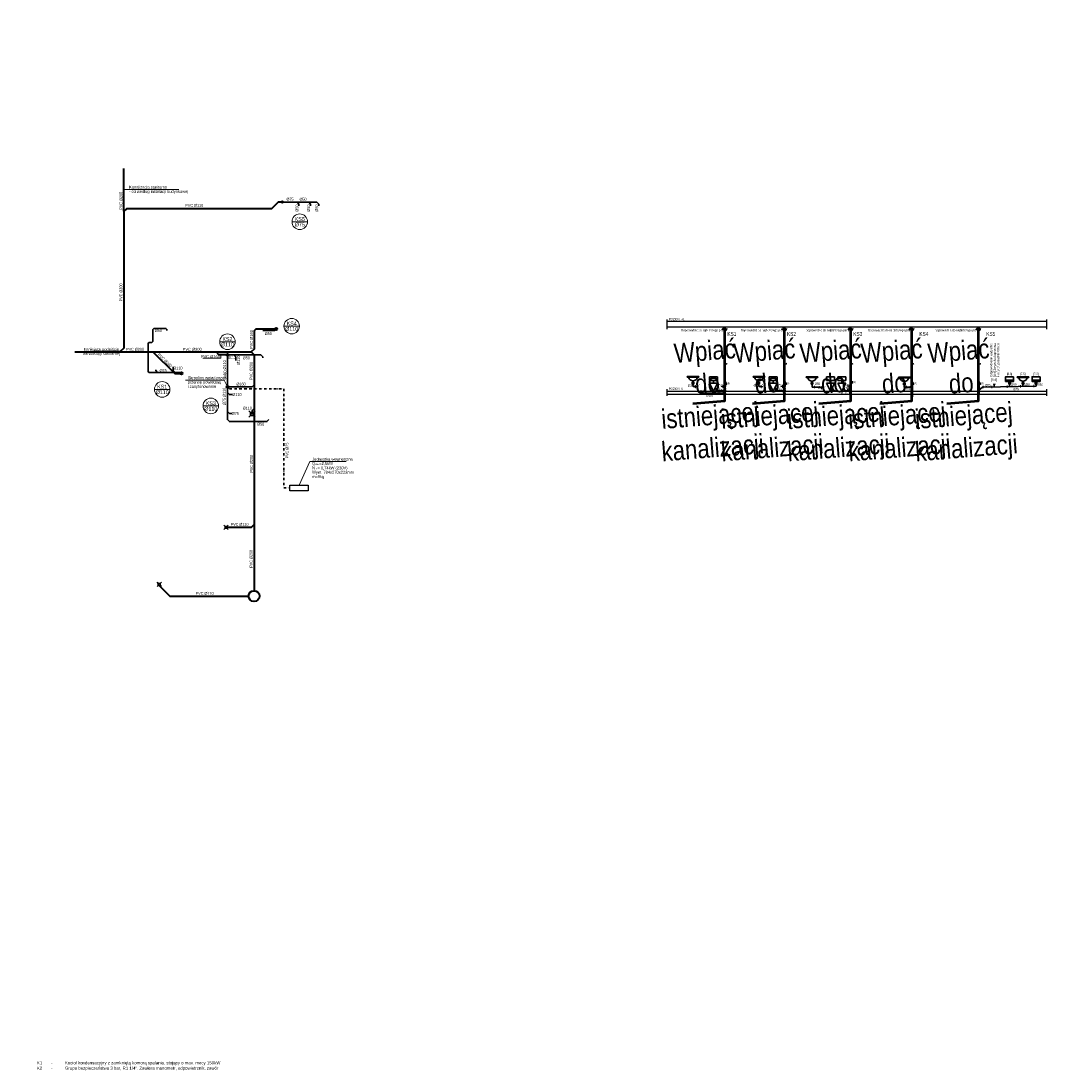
# Model space of a CAD drawing. Header units: millimetres. Extents: x 0 to 40783, y -13117 to 35556.
# Tile 80 of 98: x 35412 to 40783, y 46 to 5456. Entities that reach past the tile are written whole.
import ezdxf
from ezdxf import colors
from ezdxf.entities.mleader import LeaderData, LeaderLine
from ezdxf.enums import TextEntityAlignment as Align
from ezdxf.lldxf.tags import DXFTag
from ezdxf.math import Vec2, Vec3

# ---------------------------------------------------------------- set-up
doc = ezdxf.new("R2010")
doc.units = ezdxf.units.MM
doc.linetypes.add('DASHDOT', pattern=[25.4, 12.7, -6.35, 0, -6.35])
for name, color, linetype, lineweight in [('0-SANIS-KLIMA-SKROPLINY', 170, 'DASHDOT', 30), ('0-SANIS-KS-OPIS', 31, 'Continuous', 18), ('0-SANIS-KS-PODPOSADZKOWA', 34, 'Continuous', 40), ('0-SANIS-KS-PODSTROPOWA', 40, 'Continuous', 30), ('0-SANIS-KS-PRZYBORY', 7, 'Continuous', 35), ('0-SANIS-KS-RURY', 34, 'DASH', 30), ('0-SANIS-W-OPIS', 7, 'Continuous', 18), ('IS_KS', 34, 'DASHDOT', 50), ('IS_txt', 7, 'Continuous', 0)]:
    doc.layers.add(name, color=color, linetype=linetype, lineweight=lineweight)
doc.layers.add('0-SANIS-RZUTNIA', color=1, linetype='Continuous', plot=False)
doc.layers.add('SAN_Rzędne na rozwinięciu', color=7, linetype='Continuous')
doc.styles.add('AZ', font='romans.shx', dxfattribs={"width": 0.7, "height": 2.2})
doc.styles.add('IS_SIMPLEX', font='Arial.ttf', dxfattribs={"width": 0.7, "height": 18})
doc.styles.add('Rzędne na rozwinięciu', font='Arial')
doc.styles.add('SANIS', font='Arial Narrow.ttf', dxfattribs={"width": 0.75, "height": 2})
doc.styles.get("Standard").update_dxf_attribs({"font": 'Arial.ttf'})
tags = doc.linetypes.add('DASH', pattern=[15, 10, -5]).pattern_tags.tags
tags[6:7] = [DXFTag(74, 4), DXFTag(75, 0), DXFTag(340, '0'), DXFTag(46, 0.0), DXFTag(50, 0.0), DXFTag(44, 0.0), DXFTag(45, 0.0)]
tags[4:5] = [DXFTag(74, 4), DXFTag(75, 0), DXFTag(340, '0'), DXFTag(46, 0.0), DXFTag(50, 0.0), DXFTag(44, 0.0), DXFTag(45, 0.0)]

# ---------------------------------------------------------------- blocks, each defined once
blk = doc.blocks.new('G$CE2B8C6A4')
at = {"layer": '0-SANIS-KS-PODPOSADZKOWA', "lineweight": 30}
for points in [[(-9.4, 9.4), (-20.6, 20.6)], [(9.4, 9.4), (20.6, 20.6)], [(-9.4, -9.4), (-20.6, -20.6)], [(9.4, -9.4), (20.6, -20.6)]]:
    blk.add_lwpolyline(points, dxfattribs=at)
blk.add_lwpolyline([(-9.4, 9.4), (9.4, 9.4), (9.4, -9.4), (-9.4, -9.4)], close=True, dxfattribs=at)
blk = doc.blocks.new('ETYKIETA_PIONU')
blk.add_lwpolyline([(-500, 0), (500, 0)])
blk.add_circle((0, 0), 500)
at = {"style": 'SANIS'}
for tag, p in [('OZN_PIONU', (0, 200)), ('SR_PIONU', (0, -200))]:
    blk.add_attdef(tag, text='', height=250, dxfattribs=at).set_placement(p, align=Align.MIDDLE_CENTER)
blk = doc.blocks.new('_None')

msp = doc.modelspace()

# ---------------------------------------------------------------- linework, layer by layer
at = {"color": 253}
for p, q in [((40697.5, 3907.8), (38741.6, 3907.8)), ((40697.5, 3877.8), (38741.6, 3877.8)), ((38741.6, 3548.8, 0), (40697.5, 3548.8, 0.1)), ((38741.6, 3533.7, 0), (40697.5, 3533.7, 0.1))]:
    msp.add_line(p, q, dxfattribs=at)
msp.add_lwpolyline([(36797.8, 3064.9), (36892.8, 3064.9), (36892.8, 3034.9), (36797.8, 3034.9)], close=True)
at = {"layer": '0-SANIS-KLIMA-SKROPLINY'}
msp.add_lwpolyline([(36476.6, 3570.9), (36486.6, 3560.9), (36766.6, 3560.9), (36766.6, 3049.9), (36797.8, 3049.9)], dxfattribs=at)
at = {"layer": '0-SANIS-KS-PODPOSADZKOWA'}
for points in [[(35941.9, 4476.1), (35941.9, 4696.5)], [(36758.9, 4523), (36737.6, 4523), (36703.3, 4488.6), (35955.3, 4488.6), (35941.9, 4476.1), (35941.6, 3770), (35921.7, 3750.6), (35782.5, 3750.6)], [(36727.3, 3868.6), (36623.5, 3868.6), (36613.6, 3858.7), (36613.4, 3765), (36598.9, 3750.7)], [(35689.8, 3750.6), (36598.9, 3750.7), (36613.4, 3736.4), (36613.4, 2520.6)], [(36093.6, 3750.1), (36204.9, 3640.1), (36233.5, 3640.1)], [(36476.6, 3735.4), (36432.5, 3735.4)], [(36474, 2848.3), (36600.6, 2848.3), (36613.4, 2861)]]:
    msp.add_lwpolyline(points, dxfattribs=at)
for points, elevation in [([(36417.6, 3750.7), (36432.5, 3735.4)], 0.1), ([(36125.1, 2547.8), (36179.8, 2492.7), (36585.5, 2492.7)], -23.8)]:
    msp.add_lwpolyline(points, dxfattribs=dict(at, elevation=elevation))
for centre, radius in [((36758.9, 4523), 3.75), ((36727.3, 3868.6), 5.49), ((36476.6, 3735.4), 5.5), ((36239, 3640.1), 5.5), ((36476.6, 3570.9), 5.5), ((36613.4, 2492.7, -23.8), 27.9)]:
    msp.add_circle(centre, radius, dxfattribs=at)
at = {"layer": '0-SANIS-KS-PODSTROPOWA', "ltscale": 0.8}
msp.add_lwpolyline([(36476.6, 3735.4), (36476.5, 3570.9)], dxfattribs=at)
at = {"layer": '0-SANIS-KS-PRZYBORY'}
for p, q in [((38846, 3620.1, 0.1), (38846, 3624.1, 0.1)), ((38846, 3624.1, 0.1), (38906, 3624.1, 0.1)), ((38876, 3620.1, 0.1), (38846, 3620.1, 0.1)), ((38872, 3585.1, 0.1), (38872, 3595.1, 0.1)), ((38872, 3595.1, 0.1), (38880, 3595.1, 0.1)), ((38876, 3585.1, 0.1), (38872, 3585.1, 0.1)), ((38906, 3620.1, 0.1), (38876, 3620.1, 0.1)), ((38880, 3585.1, 0.1), (38876, 3585.1, 0.1)), ((38880, 3595.1, 0.1), (38880, 3585.1, 0.1)), ((38906, 3624.1, 0.1), (38906, 3620.1, 0.1)), ((38961.8, 3588.9, 0.1), (38981.8, 3548.8, 0.1)), ((39001.8, 3588.9, 0.1), (38981.8, 3548.8, 0.1)), ((39185.4, 3620.1, 0.1), (39185.4, 3624.1, 0.1)), ((39185.4, 3624.1, 0.1), (39245.4, 3624.1, 0.1)), ((39215.4, 3620.1, 0.1), (39185.4, 3620.1, 0.1)), ((39211.4, 3585.1, 0.1), (39211.4, 3595.1, 0.1)), ((39211.4, 3595.1, 0.1), (39219.4, 3595.1, 0.1)), ((39215.4, 3585.1, 0.1), (39211.4, 3585.1, 0.1)), ((39245.4, 3620.1, 0.1), (39215.4, 3620.1, 0.1)), ((39219.4, 3585.1, 0.1), (39215.4, 3585.1, 0.1)), ((39219.4, 3595.1, 0.1), (39219.4, 3585.1, 0.1)), ((39245.4, 3624.1, 0.1), (39245.4, 3620.1, 0.1)), ((39269.2, 3588.9, 0.1), (39289.2, 3548.8, 0.1)), ((39309.2, 3588.9, 0.1), (39289.2, 3548.8, 0.1)), ((39459.7, 3622.8, 0.1), (39519.7, 3622.8, 0.1)), ((39459.7, 3618.8, 0.1), (39459.7, 3622.8, 0.1)), ((39489.7, 3618.8, 0.1), (39459.7, 3618.8, 0.1)), ((39485.7, 3583.8, 0.1), (39485.7, 3593.8, 0.1)), ((39485.7, 3593.8, 0.1), (39493.7, 3593.8, 0.1)), ((39489.7, 3583.8, 0.1), (39485.7, 3583.8, 0.1)), ((39519.7, 3618.8, 0.1), (39489.7, 3618.8, 0.1)), ((39493.7, 3583.8, 0.1), (39489.7, 3583.8, 0.1)), ((39493.7, 3593.8, 0.1), (39493.7, 3583.8, 0.1)), ((39519.7, 3622.8, 0.1), (39519.7, 3618.8, 0.1)), ((39564.6, 3588.9, 0), (39584.6, 3548.8, 0)), ((39604.6, 3588.9, 0), (39584.6, 3548.8, 0)), ((39623.1, 3589, 0.1), (39643.1, 3549, 0.1)), ((39663.1, 3589, 0.1), (39643.1, 3549, 0.1)), ((39934.9, 3620.8, 0.1), (39994.9, 3620.8, 0.1)), ((39934.9, 3616.8, 0.1), (39934.9, 3620.8, 0.1)), ((39964.9, 3616.8, 0.1), (39934.9, 3616.8, 0.1)), ((39960.9, 3581.8, 0.1), (39960.9, 3591.8, 0.1)), ((39960.9, 3591.8, 0.1), (39968.9, 3591.8, 0.1)), ((39964.9, 3581.8, 0.1), (39960.9, 3581.8, 0.1)), ((39994.9, 3616.8, 0.1), (39964.9, 3616.8, 0.1)), ((39968.9, 3581.8, 0.1), (39964.9, 3581.8, 0.1)), ((39968.9, 3591.8, 0.1), (39968.9, 3581.8, 0.1)), ((39994.9, 3620.8, 0.1), (39994.9, 3616.8, 0.1)), ((40503.9, 3593.8, 0.1), (40511.9, 3593.8, 0.1)), ((40503.9, 3593.8, 0.1), (40503.9, 3583.8, 0.1)), ((40507.9, 3583.8, 0.1), (40503.9, 3583.8, 0.1)), ((40511.9, 3583.8, 0.1), (40507.9, 3583.8, 0.1)), ((40511.9, 3593.8, 0.1), (40511.9, 3583.8, 0.1)), ((40546.7, 3622.8, 0.1), (40606.7, 3622.8, 0.1)), ((40546.7, 3618.8, 0.1), (40546.7, 3622.8, 0.1)), ((40576.7, 3618.8, 0.1), (40546.7, 3618.8, 0.1)), ((40572.7, 3593.8, 0.1), (40580.7, 3593.8, 0.1)), ((40572.7, 3593.8, 0.1), (40572.7, 3583.8, 0.1)), ((40576.7, 3583.8, 0.1), (40572.7, 3583.8, 0.1)), ((40606.7, 3618.8, 0.1), (40576.7, 3618.8, 0.1)), ((40580.7, 3583.8, 0.1), (40576.7, 3583.8, 0.1)), ((40580.7, 3593.8, 0.1), (40580.7, 3583.8, 0.1)), ((40606.7, 3622.8, 0.1), (40606.7, 3618.8, 0.1)), ((40640.3, 3593.8, 0.1), (40648.3, 3593.8, 0.1)), ((40640.3, 3593.8, 0.1), (40640.3, 3583.8, 0.1)), ((40644.3, 3583.8, 0.1), (40640.3, 3583.8, 0.1)), ((40648.3, 3583.8, 0.1), (40644.3, 3583.8, 0.1)), ((40648.3, 3593.8, 0.1), (40648.3, 3583.8, 0.1))]:
    msp.add_line(p, q, dxfattribs=at)
at = {"layer": '0-SANIS-KS-PRZYBORY', "linetype": 'Continuous'}
for p, q in [((40528.7, 3605.2, 0.1), (40487.1, 3605.2, 0.1)), ((40665.2, 3605.2, 0.1), (40623.5, 3605.2, 0.1))]:
    msp.add_line(p, q, dxfattribs=at)
at = {"layer": '0-SANIS-KS-PRZYBORY'}
for points, elevation in [([(39001.8, 3621.8), (38961.8, 3621.8), (38961.8, 3603.8), (39001.8, 3603.8)], 0.1), ([(39309.2, 3621.8), (39269.2, 3621.8), (39269.2, 3603.8), (39309.2, 3603.8)], 0.1), ([(39604.6, 3621.8), (39564.6, 3621.8), (39564.6, 3603.8), (39604.6, 3603.8)], 0), ([(39663.1, 3622), (39623.1, 3622), (39623.1, 3603.9), (39663.1, 3603.9)], 0.1), ([(38923, 3544.7), (38913, 3544.7), (38913, 3548.8), (38923, 3548.8)], 0)]:
    msp.add_lwpolyline(points, close=True, dxfattribs=dict(at, elevation=elevation))
for points, elevation in [([(39001.8, 3588.9), (38961.8, 3588.9)], 0.1), ([(38981.8, 3603.8), (38981.8, 3588.9)], 0.1), ([(39309.2, 3588.9), (39269.2, 3588.9)], 0.1), ([(39289.2, 3603.8), (39289.2, 3588.9)], 0.1), ([(39604.6, 3588.9), (39564.6, 3588.9)], 0), ([(39584.6, 3603.8), (39584.6, 3588.9)], 0), ([(39663.1, 3589), (39623.1, 3589)], 0.1), ([(39643.1, 3603.9), (39643.1, 3589)], 0.1)]:
    msp.add_lwpolyline(points, dxfattribs=dict(at, elevation=elevation))
at = {"layer": '0-SANIS-KS-PRZYBORY', "linetype": 'Continuous', "elevation": 0.1}
for points in [[(40528.7, 3622.8), (40487.1, 3622.8), (40487.1, 3598.8), (40528.7, 3598.8)], [(40665.2, 3622.8), (40623.5, 3622.8), (40623.5, 3598.8), (40665.2, 3598.8)]]:
    msp.add_lwpolyline(points, close=True, dxfattribs=at)
at = {"layer": '0-SANIS-KS-PRZYBORY'}
for centre in [(38876, 3625.8, 0.1), (39215.4, 3625.8, 0.1), (39489.7, 3624.5, 0.1), (39964.9, 3622.5, 0.1), (40576.7, 3624.5, 0.1)]:
    msp.add_arc(centre, 23.7, 193.9059, 346.0941, dxfattribs=at)
at = {"layer": '0-SANIS-KS-RURY', "ltscale": 0.8}
for p, q in [((38876, 3595.1, 0.1), (38876, 3602.1, 0.1)), ((38888, 3571.8, 0), (38876, 3571.9, 0)), ((39040.4, 3567.9, 0.1), (39029.9, 3572.3, 0.1)), ((39215.4, 3595.1, 0.1), (39215.4, 3602.1, 0.1)), ((39227.4, 3571.8, 0), (39215.4, 3571.9, 0)), ((39347.8, 3567.9, 0.1), (39337.3, 3572.3, 0.1)), ((39489.7, 3593.8, 0.1), (39489.7, 3600.8, 0.1)), ((39489.7, 3583.8, 0.1), (39489.7, 3569.9, 0.1)), ((39689.1, 3570, 0), (39678.6, 3574.4, 0)), ((39964.9, 3591.8, 0.1), (39964.9, 3598.8, 0.1)), ((39964.9, 3581.8, 0.1), (39964.9, 3569.9, 0)), ((40367.6, 3569.5, 0), (40644.3, 3574.3, 0.1)), ((40428.8, 3583.8, 0.1), (40428.8, 3570.5, 0.1)), ((40507.9, 3593.8, 0.1), (40507.9, 3598.8, 0.1)), ((40507.9, 3593.8, 0.1), (40507.9, 3598.8, 0.1)), ((40507.9, 3583.8, 0.1), (40507.9, 3571.9, 0.1)), ((40576.7, 3593.8, 0.1), (40576.7, 3600.8, 0.1)), ((40576.7, 3583.8, 0.1), (40576.7, 3573.1, 0.1)), ((40644.3, 3593.8, 0.1), (40644.3, 3598.8, 0.1)), ((40644.3, 3593.8, 0.1), (40644.3, 3598.8, 0.1)), ((40644.3, 3583.8, 0.1), (40644.3, 3574.3, 0.1)), ((38918, 3544.7, 0), (38918, 3538.9, 0)), ((39029.8, 3538.2, 0.1), (38918, 3538.9, 0)), ((39040.3, 3533.7, 0.1), (39029.8, 3538.2, 0.1)), ((39040.3, 3545.8, 0.1), (39030, 3550.2, 0.1)), ((39347.7, 3545.8, 0.1), (39337.4, 3550.2, 0.1)), ((39527.4, 3569.7, 0.1), (39489.7, 3569.9, 0.1)), ((39537.8, 3565.2, 0.1), (39527.4, 3569.7, 0.1)), ((39689.1, 3554.4, 0), (39678.6, 3558.9, 0)), ((39689.1, 3545.8, 0), (39678.7, 3550.2, 0)), ((39993.2, 3569.7, 0), (39964.9, 3569.9, 0)), ((40003.7, 3565.2, 0), (39993.2, 3569.7, 0)), ((40348.3, 3551.2, 0), (40367.6, 3569.5, 0))]:
    msp.add_line(p, q, dxfattribs=at)
for points in [[(36761.5, 4522.8), (36937, 4522.8), (36947, 4512.8), (36947, 4502.8)], [(36845, 4502.8), (36845, 4512.8), (36835, 4522.8)], [(36905, 4502.8), (36905, 4512.8), (36895, 4522.8)], [(36164.6, 3860.4), (36164.6, 3866.9), (36159.6, 3871.9), (36097.4, 3871.9), (36092.4, 3866.9), (36092.4, 3804.5), (36087.4, 3799.5), (36072, 3799.5), (36067, 3794.5), (36067, 3649.4), (36072, 3644.4), (36233.3, 3644.4)], [(36658, 3860.4), (36719, 3860.4), (36727.3, 3868.6)], [(36476.6, 3735.4), (36648, 3735.4), (36658, 3725.4), (36658, 3720.7)], [(36520, 3705.7), (36520, 3725.4), (36510, 3735.4)], [(36116.5, 3644.4), (36106.5, 3654.4), (36106.5, 3659.1)], [(36196.5, 3674.1), (36196.5, 3654.4), (36206.5, 3644.4)], [(36476.5, 3570.9), (36476.5, 3401.8), (36486.5, 3391.8), (36680, 3391.8), (36690, 3401.8)], [(36476.6, 3570.9), (36603.4, 3570.9), (36613.4, 3580.9)], [(36500.5, 3531.1), (36486.5, 3531.1), (36476.5, 3541.1)], [(36500.5, 3433.8), (36486.5, 3433.8), (36476.5, 3443.8)], [(36603.2, 3430.6), (36603.2, 3448.8), (36613.4, 3459)]]:
    msp.add_lwpolyline(points, dxfattribs=at)
for points, elevation in [([(38876, 3585.1), (38875.9, 3571.9)], 0.1), ([(39215.4, 3585.1), (39215.3, 3571.9)], 0.1), ([(38991.3, 3567.9), (38992.2, 3560.3), (38999, 3552)], 0.1), ([(38999, 3552), (39030, 3550.2)], 0.1), ([(39298.7, 3567.9), (39299.6, 3560.3), (39306.5, 3552)], 0.1), ([(39306.5, 3552), (39337.4, 3550.2)], 0.1), ([(39594.2, 3568.1), (39595.2, 3560.1), (39602, 3551.9)], 0), ([(39652.8, 3568.2), (39653.7, 3560.3), (39660.5, 3552)], 0.1), ([(39660.5, 3552), (39678.7, 3550.2)], 0.1)]:
    msp.add_lwpolyline(points, dxfattribs=dict(at, elevation=elevation))
at = {"layer": '0-SANIS-RZUTNIA', "color": 253}
for points in [[(38741.6, 3917.8), (38741.6, 3867.8)], [(40697.5, 3917.8), (40697.5, 3867.8)], [(38741.6, 3558.8), (38741.6, 3523.7)], [(40697.5, 3558.8), (40697.5, 3523.7)]]:
    msp.add_lwpolyline(points, dxfattribs=at)
at = {"layer": 'IS_KS', "linetype": 'Continuous', "ltscale": 2}
for p, q in [((39040.3, 3533.7, 0.1), (39040.3, 3870.5, 0)), ((39347.7, 3533.7, 0.1), (39347.7, 3870.5, 0)), ((39689.1, 3533.7, 0), (39689, 3870.7, 0)), ((40003.4, 3533.7, 0), (40003.4, 3870.5, 0)), ((40348.3, 3533.7, 0), (40348.3, 3870.5, 0))]:
    msp.add_line(p, q, dxfattribs=at)
at = {"layer": 'IS_KS', "lineweight": 15, "ltscale": 2}
for p, q in [((39034.2, 3574.8, 0.1), (39046.2, 3574.8, 0.1)), ((39034.2, 3574.8, 0.1), (39046.2, 3574.8, 0.1)), ((39034.2, 3574.8, 0.1), (39046.2, 3574.8, 0.1)), ((39046.2, 3574.8, 0.1), (39034.2, 3574.8, 0.1)), ((39046.3, 3596.3, 0.1), (39034.3, 3596.3, 0.1)), ((39046.3, 3578.3, 0.1), (39034.3, 3578.3, 0.1)), ((39034.3, 3578.3, 0.1), (39046.3, 3578.3, 0.1)), ((39046.3, 3578.3, 0.1), (39034.3, 3578.3, 0.1)), ((39046.3, 3578.3, 0.1), (39034.3, 3578.3, 0.1)), ((39034.3, 3578.3, 0.1), (39046.3, 3578.3, 0.1)), ((39046.3, 3578.3, 0.1), (39034.3, 3578.3, 0.1)), ((39050.3, 3582.3, 0.1), (39050.3, 3592.3, 0.1)), ((39353.7, 3596.3, 0.1), (39341.7, 3596.3, 0.1)), ((39353.7, 3578.3, 0.1), (39341.7, 3578.3, 0.1)), ((39341.7, 3578.3, 0.1), (39353.7, 3578.3, 0.1)), ((39353.7, 3578.3, 0.1), (39341.7, 3578.3, 0.1)), ((39353.7, 3578.3, 0.1), (39341.7, 3578.3, 0.1)), ((39341.7, 3578.3, 0.1), (39353.7, 3578.3, 0.1)), ((39353.7, 3578.3, 0.1), (39341.7, 3578.3, 0.1)), ((39341.7, 3574.8, 0.1), (39353.7, 3574.8, 0.1)), ((39341.7, 3574.8, 0.1), (39353.7, 3574.8, 0.1)), ((39341.7, 3574.8, 0.1), (39353.7, 3574.8, 0.1)), ((39353.7, 3574.8, 0.1), (39341.7, 3574.8, 0.1)), ((39357.7, 3582.3, 0.1), (39357.7, 3592.3, 0.1)), ((39524.5, 3563, 0.1), (39529.2, 3574, 0.1)), ((39695.1, 3603.8, 0), (39683.1, 3603.8, 0)), ((39695.1, 3603.8, 0), (39683.1, 3603.8, 0)), ((39695.1, 3585.8, 0), (39683.1, 3585.8, 0)), ((39683.1, 3585.8, 0), (39695.1, 3585.8, 0)), ((39695.1, 3585.8, 0), (39683.1, 3585.8, 0)), ((39695.1, 3585.8, 0), (39683.1, 3585.8, 0)), ((39683.1, 3585.8, 0), (39695.1, 3585.8, 0)), ((39695.1, 3585.8, 0), (39683.1, 3585.8, 0)), ((39695.1, 3585.8, 0), (39683.1, 3585.8, 0)), ((39683.1, 3585.8, 0), (39695.1, 3585.8, 0)), ((39695.1, 3585.8, 0), (39683.1, 3585.8, 0)), ((39695.1, 3585.8, 0), (39683.1, 3585.8, 0)), ((39683.1, 3585.8, 0), (39695.1, 3585.8, 0)), ((39695.1, 3585.8, 0), (39683.1, 3585.8, 0)), ((39699.1, 3589.8, 0), (39699.1, 3599.8, 0)), ((39699.1, 3589.8, 0), (39699.1, 3599.8, 0)), ((39990.3, 3563, 0), (39995, 3574, 0)), ((40009.4, 3596.3, 0), (39997.4, 3596.3, 0)), ((40009.4, 3578.3, 0), (39997.4, 3578.3, 0)), ((39997.4, 3578.3, 0), (40009.4, 3578.3, 0)), ((40009.4, 3578.3, 0), (39997.4, 3578.3, 0)), ((40009.4, 3578.3, 0), (39997.4, 3578.3, 0)), ((39997.4, 3578.3, 0), (40009.4, 3578.3, 0)), ((40009.4, 3578.3, 0), (39997.4, 3578.3, 0)), ((39997.6, 3574.8, 0), (40009.6, 3574.8, 0)), ((39997.6, 3574.8, 0), (40009.6, 3574.8, 0)), ((39997.6, 3574.8, 0), (40009.6, 3574.8, 0)), ((40009.6, 3574.8, 0), (39997.6, 3574.8, 0)), ((40013.4, 3582.3, 0), (40013.4, 3592.3, 0)), ((40342.2, 3574.8, 0), (40354.2, 3574.8, 0)), ((40342.2, 3574.8, 0), (40354.2, 3574.8, 0)), ((40342.2, 3574.8, 0), (40354.2, 3574.8, 0)), ((40354.2, 3574.8, 0), (40342.2, 3574.8, 0)), ((40354.3, 3596.3, 0), (40342.3, 3596.3, 0)), ((40354.3, 3578.3, 0), (40342.3, 3578.3, 0)), ((40342.3, 3578.3, 0), (40354.3, 3578.3, 0)), ((40354.3, 3578.3, 0), (40342.3, 3578.3, 0)), ((40354.3, 3578.3, 0), (40342.3, 3578.3, 0)), ((40342.3, 3578.3, 0), (40354.3, 3578.3, 0)), ((40354.3, 3578.3, 0), (40342.3, 3578.3, 0)), ((40358.3, 3582.3, 0), (40358.3, 3592.3, 0)), ((40434.8, 3583.8, 0.1), (40422.8, 3583.8, 0.1)), ((39027, 3531.5, 0.1), (39031.7, 3542.5, 0.1)), ((39031.4, 3543, 0.1), (39036.1, 3554.1, 0.1)), ((39034.2, 3551.2, 0.1), (39046.2, 3551.2, 0.1)), ((39034.2, 3551.2, 0.1), (39046.2, 3551.2, 0.1)), ((39034.2, 3551.2, 0.1), (39046.2, 3551.2, 0.1)), ((39046.2, 3551.2, 0.1), (39034.2, 3551.2, 0.1)), ((39034.4, 3560.9, 0.1), (39046.4, 3560.9, 0.1)), ((39034.4, 3537.3, 0.1), (39046.4, 3537.3, 0.1)), ((39338.8, 3543, 0.1), (39343.5, 3554.1, 0.1)), ((39341.7, 3551.2, 0.1), (39353.7, 3551.2, 0.1)), ((39341.7, 3551.2, 0.1), (39353.7, 3551.2, 0.1)), ((39341.7, 3551.2, 0.1), (39353.7, 3551.2, 0.1)), ((39353.7, 3551.2, 0.1), (39341.7, 3551.2, 0.1)), ((39341.8, 3560.9, 0.1), (39353.8, 3560.9, 0.1)), ((39341.8, 3537.3, 0.1), (39353.8, 3537.3, 0.1)), ((39680.2, 3543, 0), (39684.9, 3554.1, 0)), ((39680.2, 3533.4, 0), (39684.9, 3544.4, 0)), ((39695.1, 3558.9, 0), (39683.1, 3558.9, 0)), ((39695.1, 3558.9, 0), (39683.1, 3558.9, 0)), ((39997.7, 3560.9, 0), (40009.7, 3560.9, 0)), ((40342.2, 3556.6, 0), (40354.2, 3556.6, 0)), ((40342.2, 3556.6, 0), (40354.2, 3556.6, 0)), ((40342.2, 3556.6, 0), (40354.2, 3556.6, 0)), ((40342.3, 3560.9, 0), (40354.3, 3560.9, 0)), ((40354.3, 3556.6, 0), (40342.3, 3556.6, 0)), ((40342.4, 3542.7, 0), (40354.4, 3542.7, 0))]:
    msp.add_line(p, q, dxfattribs=at)
at = {"layer": 'IS_KS', "ltscale": 2}
for p, q in [((39040.3, 3587.3, 0.1), (39050.3, 3587.3, 0.1)), ((39347.7, 3587.3, 0.1), (39357.7, 3587.3, 0.1)), ((39689.1, 3594.8, 0), (39699.1, 3594.8, 0)), ((39689.1, 3594.8, 0), (39699.1, 3594.8, 0)), ((40003.4, 3587.3, 0), (40013.4, 3587.3, 0)), ((40348.3, 3587.3, 0), (40358.3, 3587.3, 0)), ((39689.1, 3536.1, 0), (39682.5, 3538.9, 0))]:
    msp.add_line(p, q, dxfattribs=at)
at = {"layer": 'IS_KS', "linetype": 'Continuous', "lineweight": 15, "ltscale": 2}
for p, q in [((39501.8, 3576.3, 0.1), (39501.6, 3564.3, 0.1)), ((39977, 3576.3, 0), (39976.8, 3564.3, 0)), ((40370.9, 3563.5, 0), (40370.7, 3575.5, 0)), ((40416.7, 3576.3, 0.1), (40417, 3564.3, 0.1)), ((40416.7, 3576.3, 0.1), (40417, 3564.3, 0.1)), ((40495.8, 3577.7, 0.1), (40496, 3565.7, 0.1)), ((40564.5, 3578.9, 0.1), (40564.7, 3566.9, 0.1)), ((40632.1, 3580.5, 0.1), (40632.3, 3568.5, 0.1)), ((38996.8, 3563.8, 0.1), (38986.9, 3562.6, 0.1)), ((39005.5, 3545.3, 0), (39005.3, 3533.3, 0)), ((39013.7, 3544.8, 0.1), (39013.4, 3532.8, 0.1)), ((39022.3, 3544.9, 0.1), (39023.5, 3556.9, 0.1)), ((39304.3, 3563.8, 0.1), (39294.3, 3562.6, 0.1)), ((39329.7, 3544.9, 0.1), (39330.9, 3556.9, 0.1)), ((39599.8, 3563.6, 0), (39589.9, 3562.5, 0)), ((39658.3, 3563.8, 0.1), (39648.4, 3562.6, 0.1)), ((39671, 3544.9, 0), (39672.2, 3556.9, 0))]:
    msp.add_line(p, q, dxfattribs=at)
at = {"layer": 'IS_KS', "linetype": 'ByBlock', "ltscale": 2}
for points, elevation in [([(38875.4, 3485.4), (39040.3, 3498.7), (39040.3, 3596.3)], 0.1), ([(39182.9, 3485.4), (39347.7, 3498.7), (39347.7, 3596.3)], 0.1), ([(40003.4, 3596.3), (40003.4, 3520.1)], 0), ([(40348.3, 3596.3), (40348.3, 3533.7)], 0), ([(39524.2, 3485.4), (39689.1, 3498.7), (39689.1, 3533.7)], 0), ([(39838.5, 3485.4), (40003.4, 3498.7), (40003.4, 3533.7)], 0), ([(40183.4, 3485.4), (40348.3, 3498.7), (40348.3, 3533.7)], 0)]:
    msp.add_lwpolyline(points, dxfattribs=dict(at, elevation=elevation))
at = {"layer": 'IS_KS', "ltscale": 2}
for centre in [(38888, 3571.8, 0), (39029.7, 3572.4, 0.1), (39227.4, 3571.8, 0), (39337.1, 3572.4, 0.1), (39678.6, 3574.4, 0), (39537.8, 3565.2, 0.1), (39602, 3551.9, 0), (39678.6, 3558.9, 0)]:
    msp.add_circle(centre, 2.01, dxfattribs=at)
at = {"layer": 'IS_KS', "linetype": 'Continuous', "ltscale": 2}
for points in [[(39030.3, 3864.5, 0), (39037.7, 3873.7, 0), (39044.5, 3865.1, 0), (39049.4, 3873, 0)], [(39337.8, 3864.5, 0), (39345.1, 3873.7, 0), (39351.9, 3865.1, 0), (39356.8, 3873, 0)], [(39679, 3864.6, 0), (39686.3, 3873.8, 0), (39693.1, 3865.2, 0), (39698.1, 3873.1, 0)], [(39993.4, 3864.5, 0), (40000.7, 3873.7, 0), (40007.5, 3865.1, 0), (40012.4, 3873, 0)], [(40338.3, 3864.5, 0), (40345.6, 3873.7, 0), (40352.4, 3865.1, 0), (40357.3, 3873, 0)]]:
    msp.add_spline(points, degree=3, dxfattribs=at)

# ---------------------------------------------------------------- block references
at = {"rotation": 359.9999999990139}
for p, xscale, yscale, zscale in [((36603.2, 3430.6), 0.8000000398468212, 0.8000000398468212, 0.8000000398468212), ((36469, 2847), 0.5333442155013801, 0.5333442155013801, 0.5333442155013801), ((36125.1, 2552.8, -23.8), 0.5333442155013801, 0.5333442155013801, 0.5333442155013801)]:
    msp.add_blockref('G$CE2B8C6A4', p, dxfattribs=dict(at, xscale=xscale, yscale=yscale, zscale=zscale))
at = {"layer": '0-SANIS-KS-OPIS'}
ref = msp.add_blockref('ETYKIETA_PIONU', (36849.1, 4421.3), dxfattribs=dict(at, xscale=0.08000000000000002, yscale=0.08000000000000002, zscale=0.08000000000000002))
ref.add_attrib('OZN_PIONU', 'KS5', dxfattribs={"layer": '0', "height": 20, "style": 'SANIS'}).set_placement((36849.1, 4435.3, 0), align=Align.MIDDLE)
ref.add_attrib('SR_PIONU', '%%c75', dxfattribs={"layer": '0', "height": 20, "style": 'SANIS'}).set_placement((36849.1, 4407.3, 0), align=Align.MIDDLE)
ref = msp.add_blockref('ETYKIETA_PIONU', (36807.5, 3883.4), dxfattribs=dict(at, xscale=0.08000000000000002, yscale=0.08000000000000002, zscale=0.08000000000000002))
ref.add_attrib('OZN_PIONU', 'KS4', dxfattribs={"layer": '0', "height": 20, "style": 'SANIS'}).set_placement((36807.5, 3897.4, 0), align=Align.MIDDLE)
ref.add_attrib('SR_PIONU', '%%c110', dxfattribs={"layer": '0', "height": 20, "style": 'SANIS'}).set_placement((36807.5, 3869.4, 0), align=Align.MIDDLE)
ref = msp.add_blockref('ETYKIETA_PIONU', (36476.4, 3803.2), dxfattribs=dict(at, xscale=0.08000000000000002, yscale=0.08000000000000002, zscale=0.08000000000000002))
ref.add_attrib('OZN_PIONU', 'KS2', dxfattribs={"layer": '0', "height": 20, "style": 'SANIS'}).set_placement((36476.4, 3817.2, 0), align=Align.MIDDLE)
ref.add_attrib('SR_PIONU', '%%c110', dxfattribs={"layer": '0', "height": 20, "style": 'SANIS'}).set_placement((36476.4, 3789.2, 0), align=Align.MIDDLE)
ref = msp.add_blockref('ETYKIETA_PIONU', (36140.1, 3557.5), dxfattribs=dict(at, xscale=0.08000000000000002, yscale=0.08000000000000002, zscale=0.08000000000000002))
ref.add_attrib('OZN_PIONU', 'KS1', dxfattribs={"layer": '0', "height": 20, "style": 'SANIS'}).set_placement((36140.1, 3571.5, 0), align=Align.MIDDLE)
ref.add_attrib('SR_PIONU', '%%c110', dxfattribs={"layer": '0', "height": 20, "style": 'SANIS'}).set_placement((36140.1, 3543.5, 0), align=Align.MIDDLE)
ref = msp.add_blockref('ETYKIETA_PIONU', (36390.6, 3472.5), dxfattribs=dict(at, xscale=0.08000000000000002, yscale=0.08000000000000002, zscale=0.08000000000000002))
ref.add_attrib('OZN_PIONU', 'KS3', dxfattribs={"layer": '0', "height": 20, "style": 'SANIS'}).set_placement((36390.6, 3486.5, 0), align=Align.MIDDLE)
ref.add_attrib('SR_PIONU', '%%c110', dxfattribs={"layer": '0', "height": 20, "style": 'SANIS'}).set_placement((36390.6, 3458.5, 0), align=Align.MIDDLE)

# ---------------------------------------------------------------- texts
at = {"layer": '0-SANIS-KS-OPIS', "style": 'IS_SIMPLEX', "width": 0.7}
for s, height, p in [('Doprowadzić do najbliższego pionu', 12, (38929.8, 3862.2, 0)), ('KS1', 20, (39076.4, 3843.5, 0.1)), ('Doprowadzić do najbliższego pionu', 12, (39237.3, 3862.2, 0)), ('KS2', 20, (39383.8, 3843.5, 0.1)), ('Doprowadzić do najbliższego pionu', 12, (39571.2, 3862.2)), ('KS3', 20, (39725, 3843.6, 0.1)), ('Doprowadzić do najbliższego pionu', 12, (39892.9, 3862.2, 0)), ('KS4', 20, (40065.8, 3843.5, 0)), ('Doprowadzić do najbliższego pionu', 12, (40237.8, 3862.2, 0)), ('KS5', 20, (40410.7, 3843.5, 0)), ('[8.3]', 12, (40507.2, 3637.9, 0)), ('[7.5]', 12, (40575.9, 3637.9, 0)), ('[7.5]', 12, (40643.6, 3637.9, 0)), ('%%c50', 12, (38862.9, 3577.8, 0.1)), ('"A"', 12, (38900.7, 3578.7, 0)), ('"A"', 12, (39020.9, 3578.7, 0)), ('R', 12, (39060.3, 3587.3, 0.1)), ('%%c50', 12, (39202.3, 3577.8, 0.1)), ('"A"', 12, (39241.5, 3578.7, 0)), ('"A"', 12, (39328.4, 3578.7, 0)), ('R', 12, (39367.7, 3587.3, 0.1)), ('%%c50', 12, (39517, 3586.5, 0.1)), ('"A"', 12, (39548.8, 3569.9, 0)), ('"A"', 12, (39671.3, 3579.1, 0)), ('R', 12, (39709.1, 3594.8, 0)), ('R', 12, (39709.1, 3594.8, 0)), ('R', 12, (40023.4, 3587.3, 0)), ('R', 12, (40368.3, 3587.3, 0)), ('%%c75', 12, (40396.3, 3579.5, 0)), ('[8.4]', 12, (40427.5, 3607.8, 0)), ('%%c50', 12, (40529.1, 3582.1, 0.1)), ('%%c50', 12, (40597.8, 3582.1, 0.1)), ('%%c50', 12, (40665.5, 3582.1, 0.1)), ('%%C110', 12, (38961.8, 3525.8, -0.1)), ('%%C110', 12, (39016, 3560.1, 0)), ('%%C110', 12, (39323.4, 3560.1, 0)), ('%%C110', 12, (39656.6, 3541, 0)), ('"B"', 12, (39671.3, 3563.5, 0)), ('%%c75', 12, (39980, 3558.3, 0)), ('%%c75', 12, (40541.4, 3558.3, 0.1))]:
    msp.add_text(s, height=height, dxfattribs=at).set_placement(p, align=Align.MIDDLE_CENTER)
for s, p in [('Odprowadzenie wody %%C50', (40413.3, 3708.4, 0.1)), ('[8.4] Zmywarka kapturowa', (40431.3, 3708.4, 0.1)), ('H od poz. posadzki =30 cm', (40449.3, 3708.4, 0.1))]:
    msp.add_text(s, height=12, rotation=90, dxfattribs=at).set_placement(p, align=Align.MIDDLE_CENTER)
at = {"layer": '0-SANIS-KS-OPIS', "char_height": 15, "attachment_point": 5, "line_spacing_factor": 0.84}
for s, insert, rotation in [('{\\W0.9;\\fArial Narrow|b0|i0|c238|p34;PVC %%c200}', (35927.5, 4529.5), 89.9783), ('{\\W0.9;\\fArial Narrow|b0|i0|c238|p34;PVC %%c200}', (35927.3, 4057.3), 89.9783), ('{\\fArial Narrow|b0|i0|c238|p34;PVC %%c160}', (36600.3, 3814.4), 89.8725), ('{\\W0.9;\\fArial Narrow|b0|i0|c238|p34;PVC %%c160}', (36153.8, 3707.3), 315.341), ('{\\W0.9;\\fArial Narrow|b0|i0|c238|p34;PVC %%c200}', (36599.2, 3652.7), 90.0001), ('{\\W0.9;\\fArial Narrow|b0|i0|c238|p34;PVC %%c200}', (36600.1, 3174.4), 90.0001), ('{\\W0.9;\\fArial Narrow|b0|i0|c238|p34;PVC %%c110}', (36538.9, 2862.1), 0.0001), ('{\\W0.9;\\fArial Narrow|b0|i0|c238|p34;PVC %%c200}', (36598.4, 2684.6), 90.0001), ('{\\W0.9;\\fArial Narrow|b0|i0|c238|p34;PVC %%c110}', (36359, 2506.5, -23.8), 0.0001)]:
    msp.add_mtext(s, dxfattribs=dict(at, insert=insert, rotation=rotation))
at = {"layer": '0-SANIS-KS-OPIS', "char_height": 15, "attachment_point": 5}
for s, insert in [('{\\W0.9;\\fArial Narrow|b0|i0|c238|p34;%%c75}', (36798.9, 4537)), ('{\\W0.9;\\fArial Narrow|b0|i0|c238|p34;%%c50}', (36866.2, 4537)), ('{\\W0.9;\\fArial Narrow|b0|i0|c238|p34;%%c50}', (36120.6, 3860.6)), ('{\\W0.9;\\fArial Narrow|b0|i0|c238|p34;%%c50}', (36686.6, 3844.9)), ('{\\W0.7;\\fArial Narrow|b0|i0|c238|p34;%%c110}', (36498.8, 3721.2)), ('{\\W0.9;\\fArial Narrow|b0|i0|c238|p34;%%c50}', (36574.4, 3720)), ('{\\W0.9;\\fArial Narrow|b0|i0|c238|p34;%%c75}', (36144.9, 3654.8)), ('{\\W0.9;\\fArial Narrow|b0|i0|c238|p34;%%c110}', (36220.8, 3667.2)), ('{\\W0.9;\\fArial Narrow|b0|i0|c238|p34;%%c160}', (36546.6, 3584.7)), ('{\\W0.9;\\fArial Narrow|b0|i0|c238|p34;%%c110}', (36525.2, 3530.9)), ('{\\W0.9;\\fArial Narrow|b0|i0|c238|p34;%%c110}', (36579.3, 3460.7)), ('{\\W0.9;\\fArial Narrow|b0|i0|c238|p34;%%c75}', (36517.3, 3432.9)), ('{\\W0.9;\\fArial Narrow|b0|i0|c238|p34;%%c50}', (36647.5, 3378.5))]:
    msp.add_mtext(s, dxfattribs=dict(at, insert=insert))
at = {"layer": '0-SANIS-KS-OPIS', "char_height": 15, "attachment_point": 5, "line_spacing_factor": 0.84}
for s, insert in [('{\\W0.9;\\fArial Narrow|b0|i0|c238|p34;PVC %%c110}', (36305.5, 4505.6)), ('{\\W0.9;\\fArial Narrow|b0|i0|c238|p34;PVC %%c200}', (36000.4, 3763.9)), ('{\\fArial Narrow|b0|i0|c238|p34;PVC %%c200}', (36294.9, 3763.9))]:
    msp.add_mtext(s, dxfattribs=dict(at, insert=insert))
at = {"layer": '0-SANIS-KS-OPIS', "char_height": 15, "attachment_point": 5, "rotation": 90}
for s, insert in [('{\\W0.9;\\fArial Narrow|b0|i0|c238|p34;%%c50}', (36834.6, 4491.6)), ('{\\W0.9;\\fArial Narrow|b0|i0|c238|p34;%%c50}', (36894.6, 4491.6)), ('{\\W0.9;\\fArial Narrow|b0|i0|c238|p34;%%c50}', (36936.6, 4491.6)), ('{\\W0.9;\\fArial Narrow|b0|i0|c238|p34;(odp) %%c110}', (36464, 3658.9)), ('{\\W0.9;\\fArial Narrow|b0|i0|c238|p34;%%c110}', (36533, 3707.8)), ('{\\W0.9;\\fArial Narrow|b0|i0|c238|p34;%%c110}', (36460.3, 3542.6)), ('{\\W0.9;\\fArial Narrow|b0|i0|c238|p34;%%c75}', (36460.3, 3495.6)), ('{\\W0.9;\\fArial Narrow|b0|i0|c238|p34;PVC %%c25}', (36783.8, 3242.7))]:
    msp.add_mtext(s, dxfattribs=dict(at, insert=insert))
at = {"layer": '0-SANIS-KS-OPIS', "char_height": 100, "width": 253.532, "attachment_point": 5, "rotation": 4.6292, "style": 'AZ'}
for insert in [(38957.9, 3492, 0.1), (39265.3, 3492, 0.1), (39606.6, 3492, 0), (39920.9, 3492, 0), (40265.8, 3492, 0)]:
    msp.add_mtext('{\\W1;\\fArial Narrow|b0|i0|c238|p34;Wpiąć do \\Pistniejącej kanalizacji}', dxfattribs=dict(at, insert=insert))
at = {"layer": 'IS_txt'}
for s, p in [('K1', (35494.6, 80.3)), ('K2', (35494.6, 52.7)), ('-', (35567.6, 80.3)), ('-', (35567.6, 52.7)), ('Grupa bezpieczeństwa 3 bar, R1 1/4". Zawiera manometr, odpowietrznik, zawór', (35639.1, 52.7)), ('Kocioł kondensacyjny z zamkniętą komorą spalania, stoj', (35638.6, 80.3)), ('ący', (36196.5, 80.3)), (' o max. mocy 150kW', (36231.3, 80.3))]:
    msp.add_text(s, height=16, dxfattribs=at).set_placement(p)
at = {"layer": 'SAN_Rzędne na rozwinięciu', "style": 'Rzędne na rozwinięciu'}
for s, p in [('POZIOM +1', (38750.4, 3914.3)), ('POZIOM 0', (38750.4, 3555.3, 0))]:
    msp.add_text(s, height=11, dxfattribs=at).set_placement(p)

# ---------------------------------------------------------------- leaders
at = {"layer": '0-SANIS-KS-OPIS'}
ml = msp.add_multileader_mtext('Standard', dxfattribs=at)
ml.set_content('\\pxql;{\\W1;\\C256;Kanalizacja sanitarna\\P- cd według instalacji budynkowej}', color=256, style='SANIS')
ml.set_leader_properties(color=256, linetype='ByLayer', lineweight=-1)
ml.set_arrow_properties(name='NONE')
ml.build(insert=Vec2(0, 0))
ml.multileader.update_dxf_attribs({"text_left_attachment_type": 6, "text_right_attachment_type": 6, "dogleg_length": 1, "arrow_head_size": 10, "scale": 10})
ctx = ml.context
ctx.base_point, ctx.scale, ctx.char_height, ctx.arrow_head_size, ctx.landing_gap_size, ctx.plane_origin = Vec3(35959.7, 4587.9), 10, 15, 10, 10, Vec3(35125.7, 4296.4)
ctx.left_attachment, ctx.right_attachment, ctx.text_align_type = 6, 6, 2
notes = []
notes.append((ctx, [(1, (1, 1, 0), (35958.7, 4587.9), (1, 0), 1, [(1, [(35941.9, 4587.9)], 0, [])])]))
ctx.mtext.insert, ctx.mtext.line_spacing_factor, ctx.mtext.flow_direction = Vec3(35969.7, 4607.3), 0.9, 5
ml = msp.add_multileader_mtext('Standard', dxfattribs=at)
ml.set_content('{\\W1;\\C256;Istniejące podejście \\Pkanalizacji sanitarnej}', color=256, style='SANIS')
ml.set_leader_properties(color=256, linetype='ByLayer', lineweight=-1)
ml.set_arrow_properties(name='NONE')
ml.build(insert=Vec2(0, 0))
ml.multileader.update_dxf_attribs({"text_left_attachment_type": 6, "text_right_attachment_type": 6, "dogleg_length": 1, "arrow_head_size": 10, "scale": 10})
ctx = ml.context
ctx.base_point, ctx.scale, ctx.char_height, ctx.arrow_head_size, ctx.landing_gap_size, ctx.plane_origin = Vec3(35739.3, 3752.2), 10, 15, 10, 10, Vec3(36650, 3456.4)
ctx.left_attachment, ctx.right_attachment, ctx.text_align_type = 6, 6, 2
notes.append((ctx, [(0, (0, 0, 0), (0, 0), (1, 0), 1, [])]))
ctx.mtext.insert, ctx.mtext.alignment, ctx.mtext.line_spacing_factor, ctx.mtext.flow_direction = Vec3(35827.4, 3771.7), 2, 0.9, 5
ml = msp.add_multileader_mtext('Standard', dxfattribs=at)
ml.set_content('{\\W1;\\C256;PVC %%c160}', color=256, style='SANIS')
ml.set_leader_properties(color=256, linetype='ByLayer', lineweight=-1)
ml.set_arrow_properties(name='NONE')
ml.build(insert=Vec2(0, 0))
ml.multileader.update_dxf_attribs({"text_left_attachment_type": 6, "text_right_attachment_type": 6, "dogleg_length": 1, "arrow_head_size": 10, "scale": 10})
ctx = ml.context
ctx.base_point, ctx.scale, ctx.char_height, ctx.arrow_head_size, ctx.landing_gap_size, ctx.plane_origin = Vec3(36329.6, 3718), 10, 15, 10, 10, Vec3(37267.3, 3368.8)
ctx.left_attachment, ctx.right_attachment, ctx.text_align_type = 6, 6, 2
notes.append((ctx, [(1, (1, 1, 0), (36442.7, 3718), (-1, 0), 13.1, [(1, [(36442.7, 3735.4)], 0, [])])]))
ctx.mtext.insert, ctx.mtext.width, ctx.mtext.line_spacing_factor, ctx.mtext.flow_direction = Vec3(36339.6, 3734.2), 444.34, 0.9, 5
ml = msp.add_multileader_mtext('Standard', dxfattribs=at)
ml.set_content('{\\W1;\\C256;Skropliny wpiąć przez \\Pprzerwę powietzną \\Pi zasyfonowanie}', color=256, style='SANIS')
ml.set_leader_properties(color=256, linetype='ByLayer', lineweight=-1)
ml.set_arrow_properties(name='NONE')
ml.build(insert=Vec2(0, 0))
ml.multileader.update_dxf_attribs({"text_left_attachment_type": 6, "text_right_attachment_type": 6, "dogleg_length": 1, "arrow_head_size": 10, "scale": 10})
ctx = ml.context
ctx.base_point, ctx.scale, ctx.char_height, ctx.arrow_head_size, ctx.landing_gap_size, ctx.plane_origin = Vec3(36261.6, 3605.6), 10, 15, 10, 10, Vec3(37301.2, 3937.5)
ctx.left_attachment, ctx.right_attachment, ctx.text_align_type = 6, 6, 2
notes.append((ctx, [(1, (1, 1, 0), (36459.7, 3605.6), (-1, 0), 13.1, [(1, [(36476.6, 3570.9)], 0, [])])]))
ctx.mtext.insert, ctx.mtext.width, ctx.mtext.line_spacing_factor, ctx.mtext.flow_direction = Vec3(36271.6, 3625.3), 444.34, 0.9, 5
at = {"layer": '0-SANIS-W-OPIS'}
ml = msp.add_multileader_mtext('Standard', dxfattribs=at)
ml.set_content('{\\W1;\\C256;z.w.%%C25}', color=256, style='SANIS')
ml.set_leader_properties(color=256, linetype='ByLayer', lineweight=-1)
ml.set_arrow_properties(name='NONE')
ml.build(insert=Vec2(0, 0))
ml.multileader.update_dxf_attribs({"text_left_attachment_type": 6, "text_right_attachment_type": 6, "dogleg_length": 1, "arrow_head_size": 10, "scale": 10})
ctx = ml.context
ctx.base_point, ctx.scale, ctx.char_height, ctx.arrow_head_size, ctx.landing_gap_size, ctx.plane_origin = Vec3(36310, 9849.1), 10, 20, 10, 10, Vec3(37246.5, 9539.5)
ctx.left_attachment, ctx.right_attachment, ctx.text_align_type = 6, 6, 2
notes.append((ctx, [(0, (0, 0, 0), (0, 0), (1, 0), 1, [])]))
ctx.mtext.insert, ctx.mtext.line_spacing_factor, ctx.mtext.flow_direction = Vec3(36320, 9870.6), 0.75, 5
ml = msp.add_multileader_mtext('Standard', dxfattribs=at)
ml.set_content('{\\W1;\\C256;Jednostka wewnętrzna\\PQ\\H0.5x;CHŁ\\H2x;=2,5kW\\PN\\H0.5x;EL\\H2x;= 0,74kW (230V)\\PWym. 784x270x222mm \\Pm=9kg}', color=256, style='SANIS')
ml.set_leader_properties(color=256, linetype='ByLayer', lineweight=-1)
ml.set_arrow_properties(name='NONE')
ml.build(insert=Vec2(0, 0))
ml.multileader.update_dxf_attribs({"text_left_attachment_type": 6, "text_right_attachment_type": 6, "dogleg_length": 1, "arrow_head_size": 10, "scale": 10})
ctx = ml.context
ctx.base_point, ctx.scale, ctx.char_height, ctx.arrow_head_size, ctx.landing_gap_size, ctx.plane_origin = Vec3(36902.8, 3186.3), 10, 15, 10, 10, Vec3(36084.1, 2849.8)
ctx.left_attachment, ctx.right_attachment, ctx.text_align_type = 6, 6, 2
notes.append((ctx, [(1, (1, 1, 0), (36901.8, 3186.3), (1, 0), 1, [(1, [(36845.3, 3064.9)], 0, [])])]))
ctx.mtext.insert, ctx.mtext.line_spacing_factor, ctx.mtext.flow_direction = Vec3(36912.8, 3205.7), 0.9, 5
for ctx, leaders in notes:
    for number, flags, end, landing, length, lines in leaders:
        leader = LeaderData()
        leader.index, (leader.has_last_leader_line, leader.has_dogleg_vector, leader.attachment_direction) = number, flags
        leader.last_leader_point, leader.dogleg_vector, leader.dogleg_length = Vec3(end), Vec3(landing), length
        for number, points, colour, breaks in lines:
            line = LeaderLine()
            line.index, line.vertices, line.color, line.breaks = number, Vec3.list(points), colors.encode_raw_color(colour), breaks
            leader.lines.append(line)
        ctx.leaders.append(leader)

doc.saveas('drawing.dxf')
